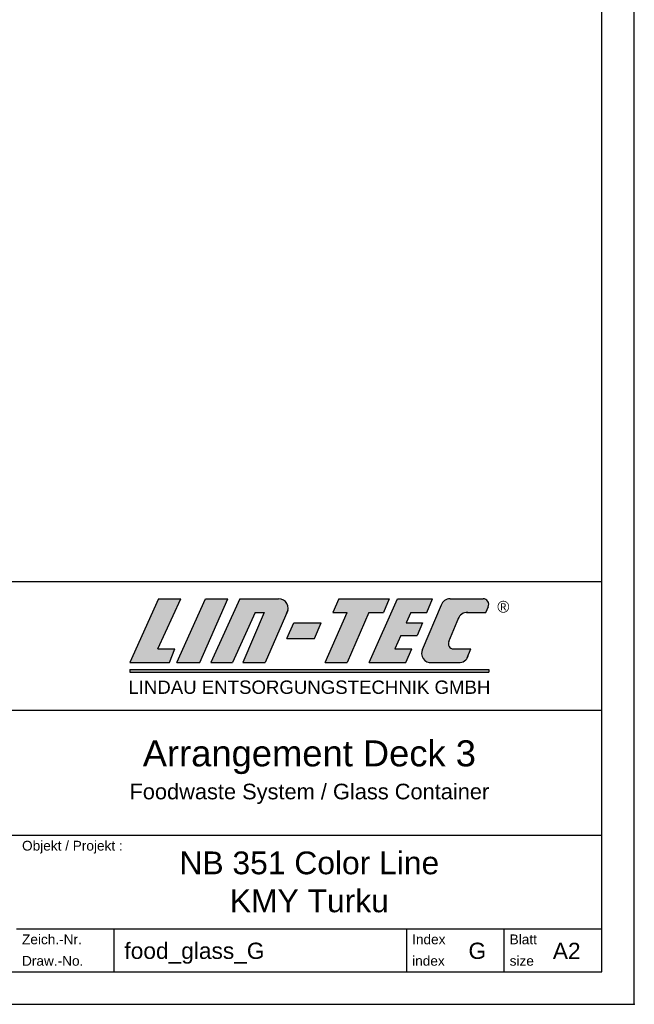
# Model space of a CAD drawing. Header units: millimetres. Extents: x 0 to 62175, y 0 to 44550.
# Tile 34 of 38: x 55085 to 62175, y 0 to 11353. Entities that reach past the tile are written whole.
import ezdxf

# ---------------------------------------------------------------- set-up
doc = ezdxf.new("R2010")
doc.units = ezdxf.units.MM
doc.linetypes.add('AUSGEZOGEN', pattern=[0])
for name, color, linetype, lineweight in [('0.25', 1, 'Continuous', 25), ('Schraffur', 1, 'Continuous', 25), ('Text 0.25', 1, 'Continuous', 25)]:
    doc.layers.add(name, color=color, linetype=linetype, lineweight=lineweight)
doc.layers.add('FORMAT', color=3, linetype='AUSGEZOGEN')
doc.styles.get("Standard").update_dxf_attribs({"font": 'ISOCP.SHX'})

msp = doc.modelspace()

# ---------------------------------------------------------------- hatches: boundary and pattern name
h = msp.add_hatch(color=156)
h.paths.add_polyline_path([(59112.111, 4519.255), (59283.128, 4519.255), (59346.687, 4676.149), (58768.064, 4676.149), (58698.785, 4519.255), (58861.972, 4519.255), (58608.819, 3939.198), (58863.297, 3939.198)])
h.paths.add_polyline_path([(59115.636, 3939.198), (59537.597, 3939.198), (59607.084, 4098.148), (59414.079, 4098.148), (59480.711, 4252.321), (59669.244, 4252.321), (59729.879, 4396.542), (59543.043, 4396.542), (59596.079, 4519.255), (59781.471, 4519.255), (59847.434, 4676.149), (59443.088, 4676.149)])
h.paths.add_polyline_path([(59727.708, 4085.309, 0.504488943), (59822.5, 3939.198), (60157.681, 3939.198, 0.265230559), (60248.608, 3995.993), (60290.5, 4098.148), (60087.752, 4098.148, -0.564529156), (60037.237, 4181.862), (60143.242, 4442.039, -0.349470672), (60253.661, 4519.255), (60463.188, 4519.255), (60491.428, 4588.121, 0.520706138), (60429.819, 4676.149), (60050.405, 4676.149, 0.323877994), (59947.293, 4601.53)])
at = {"layer": 'Schraffur', "linetype": 'Continuous'}
h = msp.add_hatch(color=253, dxfattribs=at)
h.paths.add_polyline_path([(57801.643, 4519.255), (57906.818, 4519.255), (57658.005, 3939.198), (57918.344, 3939.198), (58177.09, 4538.966, 0.492015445), (58071.429, 4676.149), (57623.411, 4676.149), (57289.553, 3939.198), (57540.238, 3939.198)])
h.paths.add_polyline_path([(56898.125, 3939.198), (57163.26, 3939.198), (57485.071, 4676.149), (57226.881, 4676.149)])
h.paths.add_polyline_path([(56942.45, 4676.149), (56684.279, 4676.149), (56354.303, 3939.198), (56814.129, 3939.198), (56874.957, 4098.148), (56677.71, 4098.148)])
h.paths.add_polyline_path([(58563.405, 4396.542), (58247.525, 4396.542), (58165.599, 4219.19), (58487.33, 4219.19)])
msp.add_hatch(color=253, dxfattribs=at).paths.add_polyline_path([(56354.303, 3858.708), (56354.303, 3830.583), (60495.697, 3830.583), (60495.697, 3858.708)])

# ---------------------------------------------------------------- linework, layer by layer
for p, q in [((47550, 4875), (61800, 4875)), ((61800, 375), (61800, 4875)), ((47550, 375), (61800, 375))]:
    msp.add_line(p, q)
at = {"color": 156}
for p, q in [((58768.064, 4676.149), (58698.785, 4519.255)), ((58768.064, 4676.149), (59346.687, 4676.149)), ((59115.636, 3939.198), (59443.088, 4676.149)), ((59346.687, 4676.149), (59283.128, 4519.255)), ((59443.088, 4676.149), (59847.434, 4676.149)), ((59781.471, 4519.255), (59847.434, 4676.149)), ((60050.405, 4676.149), (60429.819, 4676.149)), ((59947.293, 4601.53), (59727.708, 4085.309)), ((60463.188, 4519.255), (60491.428, 4588.121)), ((58608.819, 3939.198), (58861.972, 4519.255)), ((58698.785, 4519.255), (58861.972, 4519.255)), ((59112.111, 4519.255), (58863.297, 3939.198)), ((59112.111, 4519.255), (59283.128, 4519.255)), ((59596.079, 4519.255), (59543.043, 4396.542)), ((59596.079, 4519.255), (59781.471, 4519.255)), ((60037.237, 4181.862), (60151.29, 4461.793)), ((60240.225, 4519.255), (60463.188, 4519.255)), ((59543.043, 4396.542), (59729.879, 4396.542)), ((59729.879, 4396.542), (59669.244, 4252.321)), ((59480.711, 4252.321), (59414.079, 4098.148)), ((59480.711, 4252.321), (59669.244, 4252.321)), ((59414.079, 4098.148), (59607.084, 4098.148)), ((59537.597, 3939.198), (59607.084, 4098.148)), ((60087.752, 4098.148), (60290.5, 4098.148)), ((60248.608, 3995.993), (60290.5, 4098.148)), ((58608.819, 3939.198), (58863.297, 3939.198)), ((59115.636, 3939.198), (59537.597, 3939.198)), ((59824.778, 3939.198), (60157.681, 3939.198))]:
    msp.add_line(p, q, dxfattribs=at)
at = {"color": 1}
for p, q in [((51300, 3390), (61800, 3390)), ((51300, 1950), (61800, 1950)), ((55050, 870), (61800, 870)), ((56175, 375), (56175, 870)), ((59550, 375), (59550, 870)), ((60675, 375), (60675, 870))]:
    msp.add_line(p, q, dxfattribs=at)
at = {"color": 156}
for centre, radius, start, end in [((60050.405, 4567.596), 108.553, 90, 161.783991), ((60429.819, 4610.575), 65.574, 335.4299993, 90), ((60246.943, 4411.304), 108.16, 86.4390066, 163.4910997), ((59829.082, 4047.272), 108.275, 154.4796806, 273.4848221), ((60087.752, 4155.247), 57.098, 152.216021, 270), ((60153.377, 4047.272), 108.16, 267.7195038, 343.706146)]:
    msp.add_arc(centre, radius, start, end, dxfattribs=at)
at = {"layer": '0.25', "color": 253, "linetype": 'Continuous'}
for p, q in [((56684.279, 4676.149), (56354.303, 3939.198)), ((56677.71, 4098.148), (56942.45, 4676.149)), ((56680.516, 4676.149), (56942.45, 4676.149)), ((56898.125, 3939.198), (57226.881, 4676.149)), ((57163.26, 3939.198), (57485.071, 4676.149)), ((57226.881, 4676.149), (57485.071, 4676.149)), ((57623.411, 4676.149), (57289.553, 3939.198)), ((57623.411, 4676.149), (58071.429, 4676.149)), ((57801.643, 4519.255), (57540.238, 3939.198)), ((57906.818, 4519.255), (57658.005, 3939.198)), ((57801.643, 4519.255), (57906.818, 4519.255)), ((58177.09, 4538.966), (57918.344, 3939.198)), ((58165.599, 4219.19), (58247.525, 4396.542)), ((58247.525, 4396.542), (58563.405, 4396.542)), ((58487.33, 4219.19), (58563.405, 4396.542)), ((58165.599, 4219.19), (58487.33, 4219.19)), ((56677.71, 4098.148), (56874.957, 4098.148)), ((56814.129, 3939.198), (56874.957, 4098.148)), ((56354.303, 3939.198), (56814.129, 3939.198)), ((56898.125, 3939.198), (57163.26, 3939.198)), ((57289.553, 3939.198), (57540.238, 3939.198)), ((57658.005, 3939.198), (57918.344, 3939.198))]:
    msp.add_line(p, q, dxfattribs=at)
msp.add_arc((58071.429, 4566.866), 109.283, 328.1198526, 90, dxfattribs=at)
at = {"layer": 'FORMAT', "color": 3, "linetype": 'AUSGEZOGEN'}
for p, q in [((62175, 0), (62175, 44550)), ((0, 0), (62175, 0))]:
    msp.add_line(p, q, dxfattribs=at)
at = {"layer": 'FORMAT', "color": 1, "linetype": 'AUSGEZOGEN'}
msp.add_line((61800, 4499.25), (61800, 44175), dxfattribs=at)
msp.add_point((62175, 0), dxfattribs=at)
at = {"layer": 'Schraffur', "color": 253, "linetype": 'Continuous'}
for p, q in [((56354.303, 3858.708), (56354.303, 3830.583)), ((56354.303, 3858.708), (60495.697, 3858.708)), ((56354.303, 3830.583), (60495.697, 3830.583)), ((60495.697, 3858.708), (60495.697, 3830.583))]:
    msp.add_line(p, q, dxfattribs=at)

# ---------------------------------------------------------------- texts
at = {"layer": 'Schraffur', "color": 253, "linetype": 'Continuous', "insert": (60594.59, 4651.36), "char_height": 135, "width": 109.94062, "attachment_point": 1}
msp.add_mtext('{\\fArial|b0|i0|c0|p34;®}', dxfattribs=at)
at = {"layer": 'Text 0.25', "color": 7, "linetype": 'Continuous'}
for s, insert, char_height, width, attachment_point in [('{\\fArial|b0|i0|c0|p34;LINDAU ENTSORGUNGSTECHNIK GMBH}', (58426.508, 3655.259), 153.75, 4150.51361, 5), ('{\\fArial|b0|i0|c0|p34;Arrangement Deck 3\\P\\H0.6x;Foodwaste System / Glass Container}', (58426.264, 2676.449), 300, 6000, 5), ('{\\fArial|b0|i0|c0|p34;Objekt / Projekt :}', (55111.969, 1884.97), 112.5, 1500, 1), ('{\\fArial|b0|i0|c0|p34;NB 351 Color Line\\PKMY Turku}', (58426.264, 1410), 262.5, 6000, 5), ('{\\fArial|b0|i0|c0|p34;Zeich.-Nr.}', (55111.969, 804.97), 112.5, 1500, 1), ('{\\fArial|b0|i0|c0|p34;Index}', (59611.969, 804.97), 112.5, 1500, 1), ('{\\fArial|b0|i0|c0|p34;Blatt}', (60736.969, 804.97), 112.5, 1500, 1), ('{\\fArial|b0|i0|c0|p34;food_glass_G}', (56292.882, 710.914), 187.5, 2000, 1), ('{\\fArial|b0|i0|c0|p34;Draw.-No.}', (55111.969, 557.47), 112.5, 1500, 1), ('{\\fArial|b0|i0|c0|p34;index}', (59611.969, 557.47), 112.5, 1500, 1), ('{\\fArial|b0|i0|c0|p34;size}', (60736.969, 557.47), 112.5, 1500, 1)]:
    msp.add_mtext(s, dxfattribs=dict(at, insert=insert, char_height=char_height, width=width, attachment_point=attachment_point))
at = {"layer": 'Text 0.25', "color": 7, "linetype": 'Continuous', "char_height": 187.5, "attachment_point": 5}
for s, insert in [('{\\fArial|b0|i0|c0|p34;G}', (60363.917, 615.63)), ('{\\fArial|b0|i0|c0|p34;A2}', (61395.133, 615.63))]:
    msp.add_mtext(s, dxfattribs=dict(at, insert=insert))

doc.saveas('drawing.dxf')
